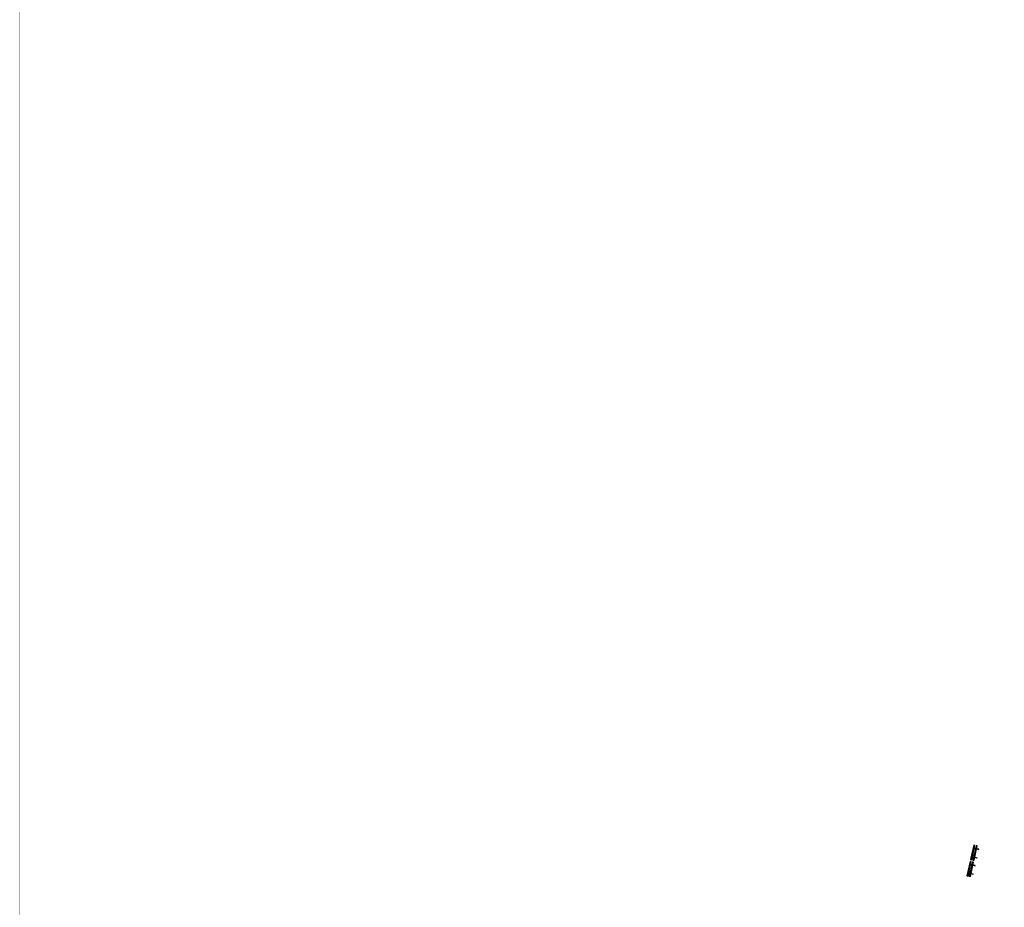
# Model space of a CAD drawing. Header units: metres. Extents: x 232695 to 233536, y 552964 to 554401.
# Tile 4 of 23: x 232868 to 233119, y 553417 to 553643. Entities that reach past the tile are written whole.
import ezdxf

# ---------------------------------------------------------------- set-up
doc = ezdxf.new("R2010")
doc.units = ezdxf.units.M
doc.layers.get('Defpoints').update_dxf_attribs({"color": 241})
doc.layers.add('N-WE-VW-VERKEERSTEKEN_BORD-S', color=7, linetype='Continuous', lineweight=25)

# ---------------------------------------------------------------- blocks, each defined once
blk = doc.blocks.new('BB18')
h = blk.add_hatch(color=1)
h.dxf.hatch_style = 1
edge = h.paths.add_edge_path(flags=17)
edge.add_line((-0.25, 0.8), (-0.25, 1))
edge.add_line((-0.75, 0.8), (-0.75, 1))
edge.add_line((0.75, 0.8), (0.75, 1))
edge.add_line((0.25, 0.8), (0.25, 1))
h.paths.add_polyline_path([(0.75, 1), (0.75, 0.8), (1.25, 0.8), (1.25, 1)])
h.paths.add_polyline_path([(-0.75, 0.8), (-0.75, 1), (-1.25, 1), (-1.25, 0.8)])
h.paths.add_polyline_path([(-0.25, 1), (-0.25, 0.8), (0.25, 0.8), (0.25, 1)])
h = blk.add_hatch(color=1)
h.dxf.hatch_style = 1
edge = h.paths.add_edge_path(flags=17)
edge.add_line((-0.25, 0.4), (-0.25, 0.6))
edge.add_line((-0.75, 0.4), (-0.75, 0.6))
edge.add_line((0.75, 0.4), (0.75, 0.6))
edge.add_line((0.25, 0.4), (0.25, 0.6))
h.paths.add_polyline_path([(0.75, 0.6), (0.75, 0.4), (1.25, 0.4), (1.25, 0.6)])
h.paths.add_polyline_path([(-0.75, 0.4), (-0.75, 0.6), (-1.25, 0.6), (-1.25, 0.4)])
h.paths.add_polyline_path([(-0.25, 0.6), (-0.25, 0.4), (0.25, 0.4), (0.25, 0.6)])
for points in [[(-1.25, 0.8), (1.25, 0.8), (1.25, 1), (-1.25, 1)], [(-1.25, 0.4), (1.25, 0.4), (1.25, 0.6), (-1.25, 0.6)]]:
    blk.add_lwpolyline(points, close=True)
at = {"layer": 'N-WE-VW-VERKEERSTEKEN_BORD-S'}
for p, q in [((-0.77, 0.8), (-0.77, 0.6)), ((-0.73, 0.8), (-0.73, 0.6)), ((0.73, 0.8), (0.73, 0.6)), ((0.77, 0.8), (0.77, 0.6))]:
    blk.add_line(p, q, dxfattribs=at)
at = {"layer": 'N-WE-VW-VERKEERSTEKEN_BORD-S', "flags": 128}
for points in [[(-0.73, 0.4), (-0.73, 0), (-0.77, 0), (-0.77, 0.4)], [(0.73, 0.4), (0.73, 0), (0.77, 0), (0.77, 0.4)]]:
    blk.add_lwpolyline(points, dxfattribs=at)

msp = doc.modelspace()

# ---------------------------------------------------------------- linework, layer by layer
at = {"layer": 'Defpoints', "const_width": 0.1}
msp.add_lwpolyline([(232867.83, 552964.49), (232867.83, 554400.49), (233536.33, 554400.49), (233536.33, 552964.49)], close=True, dxfattribs=at)

# ---------------------------------------------------------------- block references
at = {"layer": 'N-WE-VW-VERKEERSTEKEN_BORD-S', "xscale": 1.5, "yscale": 1.5, "zscale": 1.5, "rotation": 77.27633039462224}
for p in [(233112, 553430.46), (233111.07, 553426.32)]:
    msp.add_blockref('BB18', p, dxfattribs=at)

doc.saveas('drawing.dxf')
